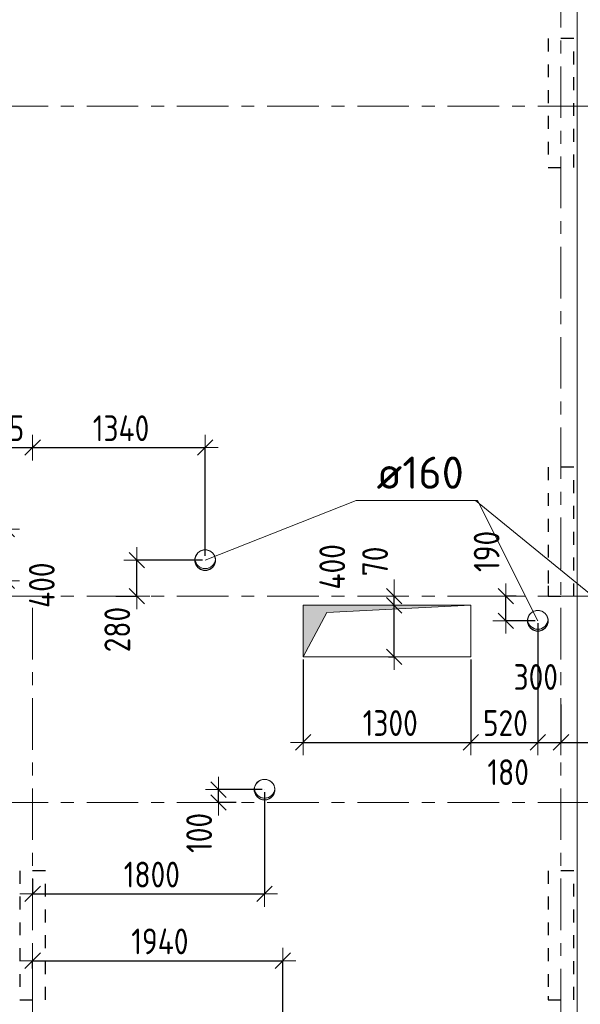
# Model space of a CAD drawing. Header units: metres. Extents: x -38 to 93, y -15 to 21.
# Tile 16 of 152: x 28.35 to 32.7, y 5.84 to 13.47. Entities that reach past the tile are written whole.
import ezdxf

# ---------------------------------------------------------------- set-up
doc = ezdxf.new("R2010")
doc.units = ezdxf.units.M
doc.header["$PDMODE"] = 65
for name, pattern in [('______11', [0.5, 0.4, -0.05, 0, -0.05]), ('______2', [0.135, 0.1, -0.035]), ('______5', [1.1, 0.8, -0.1, 0.1, -0.1])]:
    doc.linetypes.add(name, pattern=pattern)
for name, color, linetype, lineweight in [('XR$1$Осевая линия (1)', 7, '______5', 13), ('XR$3$Перекрытие (1)', 7, 'Continuous', 35), ('XR$5$Размерная линия (1)', 7, 'Continuous', 13), ('XR$5$Текст_ общее_1', 7, 'Continuous', 13)]:
    doc.layers.add(name, color=color, linetype=linetype, lineweight=lineweight)
doc.layers.add('XR$3$Макрос проема_ отверстия', color=7, linetype='Continuous', lineweight=13, true_color=0x2d2d2d)
doc.layers.add('XR$7$Стена_ бетон несущ.', color=7, linetype='Continuous', lineweight=70, true_color=0xb4b496)
doc.styles.add('ISOCPEUR', font='txt')
doc.dimstyles.new('DIMSTYLE_3', dxfattribs={"dimtxt": 0.2, "dimasz": 0.2, "dimexe": 0, "dimexo": 0, "dimgap": 0.1, "dimtad": 2, "dimdec": 0, "dimlfac": 1000, "dimrnd": 5, "dimzin": 12, "dimdsep": 46, "dimtxsty": 'ISOCPEUR', "dimblk1": 'ALL_ML_STRICH', "dimblk2": 'ALL_ML_STRICH', "dimsah": 1, "dimcen": 0, "dimclrd": 7, "dimclre": 256, "dimclrt": 7, "dimadec": 0, "dimazin": 0, "dimtfac": 1, "dimtdec": 0, "dimtix": 1, "dimtmove": 2, "dimatfit": 3, "dimfxl": 0, "dimtzin": 0, "dimlwd": 0, "dimlwe": -3, "dimarcsym": 0})
doc.dimstyles.new('DIMSTYLE_33', dxfattribs={"dimtxt": 0.2, "dimasz": 0.2, "dimexe": 0, "dimexo": 0, "dimgap": 0.1, "dimtad": 2, "dimdec": 0, "dimlfac": 1000, "dimrnd": 5, "dimzin": 12, "dimdsep": 46, "dimtxsty": 'ISOCPEUR', "dimblk1": 'ALL_ML_STRICH', "dimblk2": 'ALL_ML_STRICH', "dimsah": 1, "dimcen": 0, "dimclrd": 7, "dimclre": 256, "dimclrt": 7, "dimadec": 0, "dimazin": 0, "dimtfac": 1, "dimtdec": 0, "dimtix": 1, "dimtmove": 2, "dimatfit": 3, "dimfxl": 0, "dimtvp": 1.2, "dimtzin": 0, "dimlwd": 0, "dimlwe": -3, "dimarcsym": 0})
doc.dimstyles.new('DIMSTYLE_34', dxfattribs={"dimtxt": 0.2, "dimasz": 0.2, "dimexe": 0, "dimexo": 0, "dimgap": 0.1, "dimtad": 0, "dimdec": 0, "dimlfac": 1000, "dimrnd": 5, "dimzin": 12, "dimdsep": 46, "dimtxsty": 'ISOCPEUR', "dimblk1": 'ALL_ML_STRICH', "dimblk2": 'ALL_ML_STRICH', "dimsah": 1, "dimcen": 0, "dimclrd": 7, "dimclre": 256, "dimclrt": 7, "dimadec": 0, "dimazin": 0, "dimtfac": 1, "dimtdec": 0, "dimtix": 1, "dimtmove": 2, "dimatfit": 3, "dimfxl": 0, "dimtvp": 1.2, "dimtzin": 0, "dimlwd": 0, "dimlwe": -3, "dimarcsym": 0})

# ---------------------------------------------------------------- blocks, each defined once
blk = doc.blocks.new('NSY1')
at = {"color": 0, "linetype": 'ByBlock', "lineweight": -2}
for p, q in [((-0.01, 0.01), (0.01, 0.01)), ((-0.01, -0.01), (-0.01, 0.01)), ((-0.01, -0.01), (-0.01, 0.01)), ((-0.01, 0.01), (0.01, 0.01)), ((-0.01, 0.01), (0.01, 0.01)), ((0.01, 0.01), (-0.01, 0.01)), ((-0.01, 0.01), (-0.01, 0.01)), ((-0.01, 0.01), (-0.01, -0.01)), ((0.01, 0.01), (-0.01, 0.01)), ((0, 0), (0, 0)), ((0, 0), (0, 0)), ((0, 0), (0, 0)), ((0, 0), (0, 0)), ((0, 0), (0, 0)), ((0, 0), (0, 0)), ((0, 0), (0, 0)), ((0, 0), (0, 0)), ((0, 0), (0, 0)), ((0, 0), (0, 0)), ((0, 0), (0, 0)), ((0, 0), (0, 0)), ((0, 0), (0, 0)), ((0, 0), (0, 0)), ((0, 0), (0, 0)), ((0, 0), (0, 0)), ((0, 0), (0, 0)), ((0, 0), (0, 0)), ((0, 0), (0, 0)), ((0, 0), (0, 0)), ((0, 0), (0, 0)), ((0, 0), (0, 0)), ((0, 0), (0, 0)), ((0.01, 0.01), (0.01, -0.01)), ((0.01, 0.01), (0.01, -0.01)), ((0.01, 0.01), (0.01, 0.01)), ((0.01, -0.01), (0.01, 0.01)), ((0.01, -0.01), (-0.01, -0.01)), ((0.01, -0.01), (-0.01, -0.01)), ((-0.01, -0.01), (0.01, -0.01)), ((0, 0), (0, 0)), ((0, 0), (0, 0)), ((0, 0), (0, 0)), ((0, 0), (0, 0)), ((0, 0), (0, 0))]:
    blk.add_line(p, q, dxfattribs=at)
blk = doc.blocks.new('Отображение проема (2)', base_point=(-1.002, -49.786))
at = {"layer": 'XR$3$Макрос проема_ отверстия', "true_color": 0x000000, "transparency": 33554687}
blk.add_hatch(color=18, dxfattribs=at).paths.add_polyline_path([(-0.967, -49.384), (-1.002, -49.383), (-1.072, -49.389), (-1.139, -49.407), (-1.203, -49.437), (-1.261, -49.477), (-1.31, -49.527), (-1.351, -49.585), (-1.381, -49.648), (-1.399, -49.716), (-1.405, -49.786), (-1.399, -49.856), (-1.381, -49.924), (-1.351, -49.988), (-1.31, -50.045), (-1.261, -50.095), (-1.203, -50.135), (-1.139, -50.165), (-1.072, -50.183), (-1.002, -50.189), (-0.967, -50.188), (-1.032, -50.177), (-1.095, -50.155), (-1.153, -50.123), (-1.205, -50.082), (-1.25, -50.033), (-1.287, -49.978), (-1.313, -49.917), (-1.329, -49.852), (-1.335, -49.786), (-1.329, -49.72), (-1.313, -49.656), (-1.287, -49.595), (-1.25, -49.539), (-1.205, -49.49), (-1.153, -49.449), (-1.095, -49.417), (-1.032, -49.396)])
at = {"layer": 'XR$3$Макрос проема_ отверстия', "transparency": 33554687}
blk.add_circle((-1.002, -49.786), 0.403, dxfattribs=at)
blk.add_arc((-0.932, -49.786), 0.403, 94.9784, 265.0216, dxfattribs=at)
blk = doc.blocks.new('Отображение проема', base_point=(-1.1579, -49.3094))
at = {"layer": 'XR$3$Макрос проема_ отверстия', "true_color": 0x000000, "transparency": 33554687}
blk.add_hatch(color=18, dxfattribs=at).paths.add_polyline_path([(-1.1579, -50.1094), (-1.0448, -49.4225), (-0.3579, -49.3094), (-1.1579, -49.3094)])
at = {"layer": 'XR$3$Макрос проема_ отверстия', "transparency": 33554687}
for p, q in [((-1.1579, -50.1094), (-1.1579, -49.3094)), ((-1.1579, -49.3094), (-0.3579, -49.3094)), ((-1.0448, -49.4225), (-0.3579, -49.3094)), ((-1.1579, -50.1094), (-1.0448, -49.4225))]:
    blk.add_line(p, q, dxfattribs=at)
blk = doc.blocks.new('ALL_ML_STRICH')
at = {"color": 0, "linetype": 'ByBlock', "lineweight": -2}
for p, q in [((0, -0.5), (0, 0.5)), ((-1, 0), (0.5, 0)), ((-0.3, -0.3), (0.3, 0.3))]:
    blk.add_line(p, q, dxfattribs=at)
blk = doc.blocks.new('*D395')
at = {"layer": 'DEFPOINTS', "color": 7, "linetype": 'Continuous', "lineweight": 13, "transparency": 33554687}
for p in [(27.9473, 9.52), (27.9473, 9.12), (28.2492, 9.12)]:
    blk.add_point(p, dxfattribs=at)
at = {"layer": 'XR$5$Размерная линия (1)', "color": 9, "linetype": 'Continuous', "lineweight": -2, "true_color": 0xc7c7c7, "transparency": 33554687}
for p, q in [((27.9673, 9.52), (28.2492, 9.52)), ((27.9673, 9.12), (28.2492, 9.12))]:
    blk.add_line(p, q, dxfattribs=at)
at = {"layer": 'XR$5$Размерная линия (1)', "color": 7, "linetype": 'Continuous', "lineweight": -2, "transparency": 33554687}
blk.add_line((28.2492, 9.12), (28.2492, 9.52), dxfattribs=at)
at = {"layer": 'XR$5$Размерная линия (1)', "color": 7, "linetype": 'Continuous', "lineweight": 13, "transparency": 33554687, "xscale": 0.2, "yscale": 0.2, "zscale": 0.2}
for p, rotation in [((28.2492, 9.52), 90), ((28.2492, 9.12), 270)]:
    blk.add_blockref('ALL_ML_STRICH', p, dxfattribs=dict(at, rotation=rotation))
at = {"layer": 'XR$5$Размерная линия (1)', "color": 7, "linetype": 'Continuous', "lineweight": 13, "transparency": 33554687, "insert": (28.5214, 9.0854), "char_height": 0.2, "width": 0.5, "attachment_point": 5, "rotation": 90, "style": 'ISOCPEUR'}
blk.add_mtext('\\W0.83;\\A1;{400}', dxfattribs=at)
blk = doc.blocks.new('*D427')
at = {"layer": 'DEFPOINTS', "color": 7, "linetype": 'Continuous', "lineweight": 13, "transparency": 33554687}
for p in [(28.45, 6.1731), (28.45, 6.0918), (30.392, 5.7)]:
    blk.add_point(p, dxfattribs=at)
at = {"layer": 'XR$5$Размерная линия (1)', "color": 9, "linetype": 'Continuous', "lineweight": -2, "true_color": 0xc7c7c7, "transparency": 33554687}
for p, q in [((28.45, 6.1118), (28.45, 6.1731)), ((30.392, 5.72), (30.392, 6.1731))]:
    blk.add_line(p, q, dxfattribs=at)
at = {"layer": 'XR$5$Размерная линия (1)', "color": 7, "linetype": 'Continuous', "lineweight": -2, "transparency": 33554687}
blk.add_line((28.45, 6.1731), (30.392, 6.1731), dxfattribs=at)
at = {"layer": 'XR$5$Размерная линия (1)', "color": 7, "linetype": 'Continuous', "lineweight": 13, "transparency": 33554687, "xscale": 0.2, "yscale": 0.2, "zscale": 0.2, "rotation": 180}
blk.add_blockref('ALL_ML_STRICH', (28.45, 6.1731), dxfattribs=at)
at = {"layer": 'XR$5$Размерная линия (1)', "color": 7, "linetype": 'Continuous', "lineweight": 13, "transparency": 33554687, "xscale": 0.2, "yscale": 0.2, "zscale": 0.2}
blk.add_blockref('ALL_ML_STRICH', (30.392, 6.1731), dxfattribs=at)
at = {"layer": 'XR$5$Размерная линия (1)', "color": 7, "linetype": 'Continuous', "lineweight": 13, "transparency": 33554687, "insert": (29.4376, 6.3231), "char_height": 0.2, "width": 0.666667, "attachment_point": 5, "style": 'ISOCPEUR'}
blk.add_mtext('\\W0.83;\\A1;{1940}', dxfattribs=at)
blk = doc.blocks.new('*D434')
at = {"layer": 'DEFPOINTS', "color": 7, "linetype": 'Continuous', "lineweight": 13, "transparency": 33554687}
for p in [(31.2653, 8.93), (31.2311, 8.53), (31.2553, 8.53)]:
    blk.add_point(p, dxfattribs=at)
at = {"layer": 'XR$5$Размерная линия (1)', "color": 9, "linetype": 'Continuous', "lineweight": -2, "true_color": 0xc7c7c7, "transparency": 33554687}
for p, q in [((31.2453, 8.93), (31.2553, 8.93)), ((31.2111, 8.53), (31.2553, 8.53))]:
    blk.add_line(p, q, dxfattribs=at)
at = {"layer": 'XR$5$Размерная линия (1)', "color": 7, "linetype": 'Continuous', "lineweight": -2, "transparency": 33554687}
blk.add_line((31.2553, 8.53), (31.2553, 8.93), dxfattribs=at)
at = {"layer": 'XR$5$Размерная линия (1)', "color": 7, "linetype": 'Continuous', "lineweight": 13, "transparency": 33554687, "xscale": 0.2, "yscale": 0.2, "zscale": 0.2}
for p, rotation in [((31.2553, 8.93), 90), ((31.2553, 8.53), 270)]:
    blk.add_blockref('ALL_ML_STRICH', p, dxfattribs=dict(at, rotation=rotation))
at = {"layer": 'XR$5$Размерная линия (1)', "color": 7, "linetype": 'Continuous', "lineweight": 13, "transparency": 33554687, "insert": (30.7752, 9.228), "char_height": 0.2, "width": 0.5, "attachment_point": 5, "rotation": 90, "style": 'ISOCPEUR'}
blk.add_mtext('\\W0.83;\\A1;{400}', dxfattribs=at)
blk = doc.blocks.new('*D435')
at = {"layer": 'DEFPOINTS', "color": 7, "linetype": 'Continuous', "lineweight": 13, "transparency": 33554687}
for p in [(31.2739, 9), (31.2553, 8.93), (31.2653, 8.93)]:
    blk.add_point(p, dxfattribs=at)
at = {"layer": 'XR$5$Размерная линия (1)', "color": 9, "linetype": 'Continuous', "lineweight": -2, "true_color": 0xc7c7c7, "transparency": 33554687}
for p, q in [((31.2539, 9), (31.2553, 9)), ((31.2453, 8.93), (31.2553, 8.93))]:
    blk.add_line(p, q, dxfattribs=at)
at = {"layer": 'XR$5$Размерная линия (1)', "color": 7, "linetype": 'Continuous', "lineweight": -2, "transparency": 33554687}
blk.add_line((31.2553, 8.93), (31.2553, 9), dxfattribs=at)
at = {"layer": 'XR$5$Размерная линия (1)', "color": 7, "linetype": 'Continuous', "lineweight": 13, "transparency": 33554687, "xscale": 0.2, "yscale": 0.2, "zscale": 0.2}
for p, rotation in [((31.2553, 8.93), 270), ((31.2553, 9), 90)]:
    blk.add_blockref('ALL_ML_STRICH', p, dxfattribs=dict(at, rotation=rotation))
at = {"layer": 'XR$5$Размерная линия (1)', "color": 7, "linetype": 'Continuous', "lineweight": 13, "transparency": 33554687, "insert": (31.1075, 9.2701), "char_height": 0.2, "width": 0.333333, "attachment_point": 5, "rotation": 90, "style": 'ISOCPEUR'}
blk.add_mtext('\\W0.83;\\A1;{70}', dxfattribs=at)
blk = doc.blocks.new('*D514')
at = {"layer": 'DEFPOINTS', "color": 7, "linetype": 'Continuous', "lineweight": 13, "transparency": 33554687}
for p in [(32.221, 9), (32.1217, 8.81), (32.37, 8.81)]:
    blk.add_point(p, dxfattribs=at)
at = {"layer": 'XR$5$Размерная линия (1)', "color": 9, "linetype": 'Continuous', "lineweight": -2, "true_color": 0xc7c7c7, "transparency": 33554687}
for p, q in [((32.201, 9), (32.1217, 9)), ((32.35, 8.81), (32.1217, 8.81))]:
    blk.add_line(p, q, dxfattribs=at)
at = {"layer": 'XR$5$Размерная линия (1)', "color": 7, "linetype": 'Continuous', "lineweight": -2, "transparency": 33554687}
blk.add_line((32.1217, 8.81), (32.1217, 9), dxfattribs=at)
at = {"layer": 'XR$5$Размерная линия (1)', "color": 7, "linetype": 'Continuous', "lineweight": 13, "transparency": 33554687, "xscale": 0.2, "yscale": 0.2, "zscale": 0.2}
for p, rotation in [((32.1217, 9), 90), ((32.1217, 8.81), 270)]:
    blk.add_blockref('ALL_ML_STRICH', p, dxfattribs=dict(at, rotation=rotation))
at = {"layer": 'XR$5$Размерная линия (1)', "color": 7, "linetype": 'Continuous', "lineweight": 13, "transparency": 33554687, "insert": (31.9731, 9.3475), "char_height": 0.2, "width": 0.5, "attachment_point": 5, "rotation": 90, "style": 'ISOCPEUR'}
blk.add_mtext('\\W0.83;\\A1;{190}', dxfattribs=at)
blk = doc.blocks.new('*D516')
at = {"layer": 'DEFPOINTS', "color": 7, "linetype": 'Continuous', "lineweight": 13, "transparency": 33554687}
for p in [(29.789, 9.28), (29.0768, 9), (29.2585, 9)]:
    blk.add_point(p, dxfattribs=at)
at = {"layer": 'XR$5$Размерная линия (1)', "color": 9, "linetype": 'Continuous', "lineweight": -2, "true_color": 0xc7c7c7, "transparency": 33554687}
for p, q in [((29.769, 9.28), (29.2585, 9.28)), ((29.0968, 9), (29.2585, 9))]:
    blk.add_line(p, q, dxfattribs=at)
at = {"layer": 'XR$5$Размерная линия (1)', "color": 7, "linetype": 'Continuous', "lineweight": -2, "transparency": 33554687}
blk.add_line((29.2585, 9), (29.2585, 9.28), dxfattribs=at)
at = {"layer": 'XR$5$Размерная линия (1)', "color": 7, "linetype": 'Continuous', "lineweight": 13, "transparency": 33554687, "xscale": 0.2, "yscale": 0.2, "zscale": 0.2}
for p, rotation in [((29.2585, 9.28), 90), ((29.2585, 9), 270)]:
    blk.add_blockref('ALL_ML_STRICH', p, dxfattribs=dict(at, rotation=rotation))
at = {"layer": 'XR$5$Размерная линия (1)', "color": 7, "linetype": 'Continuous', "lineweight": 13, "transparency": 33554687, "insert": (29.107, 8.7413), "char_height": 0.2, "width": 0.5, "attachment_point": 5, "rotation": 90, "style": 'ISOCPEUR'}
blk.add_mtext('\\W0.83;\\A1;{280}', dxfattribs=at)
blk = doc.blocks.new('*D575')
at = {"layer": 'DEFPOINTS', "color": 7, "linetype": 'Continuous', "lineweight": 13, "transparency": 33554687}
for p in [(30.2501, 7.5), (29.8925, 7.4), (30.0507, 7.4)]:
    blk.add_point(p, dxfattribs=at)
at = {"layer": 'XR$5$Размерная линия (1)', "color": 9, "linetype": 'Continuous', "lineweight": -2, "true_color": 0xc7c7c7, "transparency": 33554687}
for p, q in [((30.2301, 7.5), (29.8925, 7.5)), ((30.0307, 7.4), (29.8925, 7.4))]:
    blk.add_line(p, q, dxfattribs=at)
at = {"layer": 'XR$5$Размерная линия (1)', "color": 7, "linetype": 'Continuous', "lineweight": -2, "transparency": 33554687}
blk.add_line((29.8925, 7.4), (29.8925, 7.5), dxfattribs=at)
at = {"layer": 'XR$5$Размерная линия (1)', "color": 7, "linetype": 'Continuous', "lineweight": 13, "transparency": 33554687, "xscale": 0.2, "yscale": 0.2, "zscale": 0.2}
for p, rotation in [((29.8925, 7.4), 270), ((29.8925, 7.5), 90)]:
    blk.add_blockref('ALL_ML_STRICH', p, dxfattribs=dict(at, rotation=rotation))
at = {"layer": 'XR$5$Размерная линия (1)', "color": 7, "linetype": 'Continuous', "lineweight": 13, "transparency": 33554687, "insert": (29.7421, 7.1641), "char_height": 0.2, "width": 0.5, "attachment_point": 5, "rotation": 90, "style": 'ISOCPEUR'}
blk.add_mtext('\\W0.83;\\A1;{100}', dxfattribs=at)
blk = doc.blocks.new('*D576')
at = {"layer": 'DEFPOINTS', "color": 7, "linetype": 'Continuous', "lineweight": 13, "transparency": 33554687}
for p in [(30.2501, 7.5), (28.45, 6.8275), (28.45, 6.6911)]:
    blk.add_point(p, dxfattribs=at)
at = {"layer": 'XR$5$Размерная линия (1)', "color": 9, "linetype": 'Continuous', "lineweight": -2, "true_color": 0xc7c7c7, "transparency": 33554687}
for p, q in [((30.2501, 7.48), (30.2501, 6.6911)), ((28.45, 6.8075), (28.45, 6.6911))]:
    blk.add_line(p, q, dxfattribs=at)
at = {"layer": 'XR$5$Размерная линия (1)', "color": 7, "linetype": 'Continuous', "lineweight": -2, "transparency": 33554687}
blk.add_line((28.45, 6.6911), (30.2501, 6.6911), dxfattribs=at)
at = {"layer": 'XR$5$Размерная линия (1)', "color": 7, "linetype": 'Continuous', "lineweight": 13, "transparency": 33554687, "xscale": 0.2, "yscale": 0.2, "zscale": 0.2, "rotation": 180}
blk.add_blockref('ALL_ML_STRICH', (28.45, 6.6911), dxfattribs=at)
at = {"layer": 'XR$5$Размерная линия (1)', "color": 7, "linetype": 'Continuous', "lineweight": 13, "transparency": 33554687, "xscale": 0.2, "yscale": 0.2, "zscale": 0.2}
blk.add_blockref('ALL_ML_STRICH', (30.2501, 6.6911), dxfattribs=at)
at = {"layer": 'XR$5$Размерная линия (1)', "color": 7, "linetype": 'Continuous', "lineweight": 13, "transparency": 33554687, "insert": (29.375, 6.8411), "char_height": 0.2, "width": 0.666667, "attachment_point": 5, "style": 'ISOCPEUR'}
blk.add_mtext('\\W0.83;\\A1;{1800}', dxfattribs=at)
blk = doc.blocks.new('*D613')
at = {"layer": 'DEFPOINTS', "color": 7, "linetype": 'Continuous', "lineweight": 13, "transparency": 33554687}
for p in [(30.55, 8.53), (31.85, 8.53), (30.55, 7.8665)]:
    blk.add_point(p, dxfattribs=at)
at = {"layer": 'XR$5$Размерная линия (1)', "color": 9, "linetype": 'Continuous', "lineweight": -2, "true_color": 0xc7c7c7, "transparency": 33554687}
for p, q in [((30.55, 8.51), (30.55, 7.8665)), ((31.85, 8.51), (31.85, 7.8665))]:
    blk.add_line(p, q, dxfattribs=at)
at = {"layer": 'XR$5$Размерная линия (1)', "color": 7, "linetype": 'Continuous', "lineweight": -2, "transparency": 33554687}
blk.add_line((30.55, 7.8665), (31.85, 7.8665), dxfattribs=at)
at = {"layer": 'XR$5$Размерная линия (1)', "color": 7, "linetype": 'Continuous', "lineweight": 13, "transparency": 33554687, "xscale": 0.2, "yscale": 0.2, "zscale": 0.2, "rotation": 180}
blk.add_blockref('ALL_ML_STRICH', (30.55, 7.8665), dxfattribs=at)
at = {"layer": 'XR$5$Размерная линия (1)', "color": 7, "linetype": 'Continuous', "lineweight": 13, "transparency": 33554687, "xscale": 0.2, "yscale": 0.2, "zscale": 0.2}
blk.add_blockref('ALL_ML_STRICH', (31.85, 7.8665), dxfattribs=at)
at = {"layer": 'XR$5$Размерная линия (1)', "color": 7, "linetype": 'Continuous', "lineweight": 13, "transparency": 33554687, "insert": (31.225, 8.0165), "char_height": 0.2, "width": 0.666667, "attachment_point": 5, "style": 'ISOCPEUR'}
blk.add_mtext('\\W0.83;\\A1;{1300}', dxfattribs=at)
blk = doc.blocks.new('*D614')
at = {"layer": 'DEFPOINTS', "color": 7, "linetype": 'Continuous', "lineweight": 13, "transparency": 33554687}
for p in [(32.37, 8.81), (31.85, 8.53), (31.85, 7.8665)]:
    blk.add_point(p, dxfattribs=at)
at = {"layer": 'XR$5$Размерная линия (1)', "color": 9, "linetype": 'Continuous', "lineweight": -2, "true_color": 0xc7c7c7, "transparency": 33554687}
for p, q in [((32.37, 8.79), (32.37, 7.8665)), ((31.85, 8.51), (31.85, 7.8665))]:
    blk.add_line(p, q, dxfattribs=at)
at = {"layer": 'XR$5$Размерная линия (1)', "color": 7, "linetype": 'Continuous', "lineweight": -2, "transparency": 33554687}
blk.add_line((31.85, 7.8665), (32.37, 7.8665), dxfattribs=at)
at = {"layer": 'XR$5$Размерная линия (1)', "color": 7, "linetype": 'Continuous', "lineweight": 13, "transparency": 33554687, "xscale": 0.2, "yscale": 0.2, "zscale": 0.2, "rotation": 180}
blk.add_blockref('ALL_ML_STRICH', (31.85, 7.8665), dxfattribs=at)
at = {"layer": 'XR$5$Размерная линия (1)', "color": 7, "linetype": 'Continuous', "lineweight": 13, "transparency": 33554687, "xscale": 0.2, "yscale": 0.2, "zscale": 0.2}
blk.add_blockref('ALL_ML_STRICH', (32.37, 7.8665), dxfattribs=at)
at = {"layer": 'XR$5$Размерная линия (1)', "color": 7, "linetype": 'Continuous', "lineweight": 13, "transparency": 33554687, "insert": (32.1183, 8.0165), "char_height": 0.2, "width": 0.5, "attachment_point": 5, "style": 'ISOCPEUR'}
blk.add_mtext('\\W0.83;\\A1;{520}', dxfattribs=at)
blk = doc.blocks.new('*D615')
at = {"layer": 'DEFPOINTS', "color": 7, "linetype": 'Continuous', "lineweight": 13, "transparency": 33554687}
for p in [(32.37, 8.81), (32.55, 8.18), (32.37, 7.8665)]:
    blk.add_point(p, dxfattribs=at)
at = {"layer": 'XR$5$Размерная линия (1)', "color": 9, "linetype": 'Continuous', "lineweight": -2, "true_color": 0xc7c7c7, "transparency": 33554687}
for p, q in [((32.37, 8.79), (32.37, 7.8665)), ((32.55, 8.16), (32.55, 7.8665))]:
    blk.add_line(p, q, dxfattribs=at)
at = {"layer": 'XR$5$Размерная линия (1)', "color": 7, "linetype": 'Continuous', "lineweight": -2, "transparency": 33554687}
blk.add_line((32.37, 7.8665), (32.55, 7.8665), dxfattribs=at)
at = {"layer": 'XR$5$Размерная линия (1)', "color": 7, "linetype": 'Continuous', "lineweight": 13, "transparency": 33554687, "xscale": 0.2, "yscale": 0.2, "zscale": 0.2, "rotation": 180}
blk.add_blockref('ALL_ML_STRICH', (32.37, 7.8665), dxfattribs=at)
at = {"layer": 'XR$5$Размерная линия (1)', "color": 7, "linetype": 'Continuous', "lineweight": 13, "transparency": 33554687, "xscale": 0.2, "yscale": 0.2, "zscale": 0.2}
blk.add_blockref('ALL_ML_STRICH', (32.55, 7.8665), dxfattribs=at)
at = {"layer": 'XR$5$Размерная линия (1)', "color": 7, "linetype": 'Continuous', "lineweight": 13, "transparency": 33554687, "insert": (32.1401, 7.6354), "char_height": 0.2, "width": 0.5, "attachment_point": 5, "style": 'ISOCPEUR'}
blk.add_mtext('\\W0.83;\\A1;{180}', dxfattribs=at)
blk = doc.blocks.new('*D616')
at = {"layer": 'DEFPOINTS', "color": 7, "linetype": 'Continuous', "lineweight": 13, "transparency": 33554687}
for p in [(32.85, 8.319), (32.55, 8.18), (32.55, 7.8665)]:
    blk.add_point(p, dxfattribs=at)
at = {"layer": 'XR$5$Размерная линия (1)', "color": 9, "linetype": 'Continuous', "lineweight": -2, "true_color": 0xc7c7c7, "transparency": 33554687}
for p, q in [((32.85, 8.299), (32.85, 7.8665)), ((32.55, 8.16), (32.55, 7.8665))]:
    blk.add_line(p, q, dxfattribs=at)
at = {"layer": 'XR$5$Размерная линия (1)', "color": 7, "linetype": 'Continuous', "lineweight": -2, "transparency": 33554687}
blk.add_line((32.55, 7.8665), (32.85, 7.8665), dxfattribs=at)
at = {"layer": 'XR$5$Размерная линия (1)', "color": 7, "linetype": 'Continuous', "lineweight": 13, "transparency": 33554687, "xscale": 0.2, "yscale": 0.2, "zscale": 0.2, "rotation": 180}
blk.add_blockref('ALL_ML_STRICH', (32.55, 7.8665), dxfattribs=at)
at = {"layer": 'XR$5$Размерная линия (1)', "color": 7, "linetype": 'Continuous', "lineweight": 13, "transparency": 33554687, "xscale": 0.2, "yscale": 0.2, "zscale": 0.2}
blk.add_blockref('ALL_ML_STRICH', (32.85, 7.8665), dxfattribs=at)
at = {"layer": 'XR$5$Размерная линия (1)', "color": 7, "linetype": 'Continuous', "lineweight": 13, "transparency": 33554687, "insert": (32.3544, 8.3737), "char_height": 0.2, "width": 0.5, "attachment_point": 5, "style": 'ISOCPEUR'}
blk.add_mtext('\\W0.83;\\A1;{300}', dxfattribs=at)
blk = doc.blocks.new('*D623')
at = {"layer": 'DEFPOINTS', "color": 7, "linetype": 'Continuous', "lineweight": 13, "transparency": 33554687}
for p in [(28.45, 10.1935), (27.9473, 10.153), (27.9473, 9.52)]:
    blk.add_point(p, dxfattribs=at)
at = {"layer": 'XR$5$Размерная линия (1)', "color": 9, "linetype": 'Continuous', "lineweight": -2, "true_color": 0xc7c7c7, "transparency": 33554687}
for p, q in [((28.45, 10.1735), (28.45, 10.153)), ((27.9473, 9.54), (27.9473, 10.153))]:
    blk.add_line(p, q, dxfattribs=at)
at = {"layer": 'XR$5$Размерная линия (1)', "color": 7, "linetype": 'Continuous', "lineweight": -2, "transparency": 33554687}
blk.add_line((27.9473, 10.153), (28.45, 10.153), dxfattribs=at)
at = {"layer": 'XR$5$Размерная линия (1)', "color": 7, "linetype": 'Continuous', "lineweight": 13, "transparency": 33554687, "xscale": 0.2, "yscale": 0.2, "zscale": 0.2, "rotation": 180}
blk.add_blockref('ALL_ML_STRICH', (27.9473, 10.153), dxfattribs=at)
at = {"layer": 'XR$5$Размерная линия (1)', "color": 7, "linetype": 'Continuous', "lineweight": 13, "transparency": 33554687, "xscale": 0.2, "yscale": 0.2, "zscale": 0.2}
blk.add_blockref('ALL_ML_STRICH', (28.45, 10.153), dxfattribs=at)
at = {"layer": 'XR$5$Размерная линия (1)', "color": 7, "linetype": 'Continuous', "lineweight": 13, "transparency": 33554687, "insert": (28.207, 10.303), "char_height": 0.2, "width": 0.5, "attachment_point": 5, "style": 'ISOCPEUR'}
blk.add_mtext('\\W0.83;\\A1;{505}', dxfattribs=at)
blk = doc.blocks.new('*D624')
at = {"layer": 'DEFPOINTS', "color": 7, "linetype": 'Continuous', "lineweight": 13, "transparency": 33554687}
for p in [(28.45, 10.1935), (28.45, 10.153), (29.789, 9.2938)]:
    blk.add_point(p, dxfattribs=at)
at = {"layer": 'XR$5$Размерная линия (1)', "color": 9, "linetype": 'Continuous', "lineweight": -2, "true_color": 0xc7c7c7, "transparency": 33554687}
for p, q in [((28.45, 10.1735), (28.45, 10.153)), ((29.789, 9.3138), (29.789, 10.153))]:
    blk.add_line(p, q, dxfattribs=at)
at = {"layer": 'XR$5$Размерная линия (1)', "color": 7, "linetype": 'Continuous', "lineweight": -2, "transparency": 33554687}
blk.add_line((28.45, 10.153), (29.789, 10.153), dxfattribs=at)
at = {"layer": 'XR$5$Размерная линия (1)', "color": 7, "linetype": 'Continuous', "lineweight": 13, "transparency": 33554687, "xscale": 0.2, "yscale": 0.2, "zscale": 0.2, "rotation": 180}
blk.add_blockref('ALL_ML_STRICH', (28.45, 10.153), dxfattribs=at)
at = {"layer": 'XR$5$Размерная линия (1)', "color": 7, "linetype": 'Continuous', "lineweight": 13, "transparency": 33554687, "xscale": 0.2, "yscale": 0.2, "zscale": 0.2}
blk.add_blockref('ALL_ML_STRICH', (29.789, 10.153), dxfattribs=at)
at = {"layer": 'XR$5$Размерная линия (1)', "color": 7, "linetype": 'Continuous', "lineweight": 13, "transparency": 33554687, "insert": (29.1362, 10.303), "char_height": 0.2, "width": 0.666667, "attachment_point": 5, "style": 'ISOCPEUR'}
blk.add_mtext('\\W0.83;\\A1;{1340}', dxfattribs=at)

msp = doc.modelspace()

# ---------------------------------------------------------------- linework, layer by layer
at = {"color": 7, "linetype": 'Continuous', "lineweight": 13, "transparency": 33554687}
for p, q in [((33.03, 8.81), (31.8876, 9.7416)), ((32.37, 8.81), (31.9009, 9.7416))]:
    msp.add_line(p, q, dxfattribs=at)
msp.add_lwpolyline([(29.789, 9.28), (30.9609, 9.7416), (31.9009, 9.7416)], dxfattribs=at)
at = {"layer": 'XR$1$Осевая линия (1)', "color": 253, "linetype": '______11', "lineweight": 13, "true_color": 0xa0a0a0, "transparency": 33554687}
for p, q in [((32.55, -3.39), (32.55, 19.78)), ((-2.63, 12.8), (62.6, 12.8)), ((-2.63, 9), (62.6, 9)), ((28.45, -3.39), (28.45, 8.92)), ((-2.63, 7.4), (62.6, 7.4))]:
    msp.add_line(p, q, dxfattribs=at)
at = {"layer": 'XR$3$Перекрытие (1)', "color": 7, "linetype": 'Continuous', "lineweight": 13, "transparency": 33554687}
for p, q in [((32.675, -0.25), (32.675, 16.65)), ((29.732, 9.337), (29.7172, 9.3166)), ((29.7524, 9.3519), (29.732, 9.337)), ((29.7764, 9.3597), (29.7524, 9.3519)), ((29.8017, 9.3597), (29.7764, 9.3597)), ((29.8257, 9.3519), (29.8017, 9.3597)), ((29.8461, 9.337), (29.8257, 9.3519)), ((29.8609, 9.3166), (29.8461, 9.337)), ((29.7172, 9.3166), (29.7094, 9.2926)), ((29.7094, 9.2926), (29.7094, 9.2674)), ((29.7094, 9.2674), (29.7172, 9.2434)), ((29.7172, 9.2434), (29.732, 9.223)), ((29.8461, 9.223), (29.8609, 9.2434)), ((29.8687, 9.2926), (29.8609, 9.3166)), ((29.8609, 9.2434), (29.8687, 9.2674)), ((29.8687, 9.2674), (29.8687, 9.2926)), ((29.732, 9.223), (29.7524, 9.2081)), ((29.7524, 9.2081), (29.7764, 9.2003)), ((29.7764, 9.2003), (29.8017, 9.2003)), ((29.8017, 9.2003), (29.8257, 9.2081)), ((29.8257, 9.2081), (29.8461, 9.223)), ((31.8499, 8.93), (30.5499, 8.9298)), ((30.5499, 8.9298), (30.55, 8.5298)), ((31.85, 8.53), (31.8499, 8.93)), ((32.313, 8.867), (32.2981, 8.8466)), ((32.3334, 8.8819), (32.313, 8.867)), ((32.3574, 8.8897), (32.3334, 8.8819)), ((32.3826, 8.8897), (32.3574, 8.8897)), ((32.4066, 8.8819), (32.3826, 8.8897)), ((32.427, 8.867), (32.4066, 8.8819)), ((32.4419, 8.8466), (32.427, 8.867)), ((32.2981, 8.8466), (32.2903, 8.8226)), ((32.2903, 8.8226), (32.2903, 8.7974)), ((32.2903, 8.7974), (32.2981, 8.7734)), ((32.4497, 8.8226), (32.4419, 8.8466)), ((32.4419, 8.7734), (32.4497, 8.7974)), ((32.4497, 8.7974), (32.4497, 8.8226)), ((32.2981, 8.7734), (32.313, 8.753)), ((32.313, 8.753), (32.3334, 8.7381)), ((32.3334, 8.7381), (32.3574, 8.7303)), ((32.3574, 8.7303), (32.3826, 8.7303)), ((32.3826, 8.7303), (32.4066, 8.7381)), ((32.4066, 8.7381), (32.427, 8.753)), ((32.427, 8.753), (32.4419, 8.7734)), ((30.55, 8.5298), (31.85, 8.53)), ((30.2135, 7.5719), (30.1931, 7.557)), ((30.2375, 7.5797), (30.2135, 7.5719)), ((30.2627, 7.5797), (30.2375, 7.5797)), ((30.2867, 7.5719), (30.2627, 7.5797)), ((30.3071, 7.557), (30.2867, 7.5719)), ((30.1782, 7.5366), (30.1704, 7.5126)), ((30.1704, 7.5126), (30.1704, 7.4874)), ((30.1704, 7.4874), (30.1782, 7.4634)), ((30.1931, 7.557), (30.1782, 7.5366)), ((30.322, 7.5366), (30.3071, 7.557)), ((30.3298, 7.5126), (30.322, 7.5366)), ((30.322, 7.4634), (30.3298, 7.4874)), ((30.3298, 7.4874), (30.3298, 7.5126)), ((30.1782, 7.4634), (30.1931, 7.443)), ((30.1931, 7.443), (30.2135, 7.4281)), ((30.2135, 7.4281), (30.2375, 7.4203)), ((30.2375, 7.4203), (30.2627, 7.4203)), ((30.2627, 7.4203), (30.2867, 7.4281)), ((30.2867, 7.4281), (30.3071, 7.443)), ((30.3071, 7.443), (30.322, 7.4634))]:
    msp.add_line(p, q, dxfattribs=at)
at = {"layer": 'XR$7$Стена_ бетон несущ.', "color": 253, "linetype": '______2', "lineweight": -3, "true_color": 0xa0a0a0, "transparency": 33554687}
for p, q in [((32.45, 13.325), (32.45, 12.325)), ((32.65, 13.325), (32.45, 13.325)), ((32.65, 12.325), (32.65, 13.325)), ((32.45, 12.325), (32.65, 12.325)), ((32.45, 10), (32.45, 9.08)), ((32.65, 10), (32.45, 10)), ((32.65, 9), (32.65, 10)), ((32.45, 9.08), (32.45, 9)), ((32.45, 9), (32.65, 9)), ((28.55, 6.87), (28.35, 6.87)), ((28.35, 6.87), (28.35, 5.87)), ((28.55, 5.87), (28.55, 6.87)), ((32.65, 6.87), (32.45, 6.87)), ((32.45, 6.87), (32.45, 5.8989)), ((32.65, 5.87), (32.65, 6.87)), ((32.45, 5.8989), (32.45, 5.87)), ((28.35, 5.87), (28.55, 5.87)), ((32.45, 5.87), (32.65, 5.87))]:
    msp.add_line(p, q, dxfattribs=at)

# ---------------------------------------------------------------- block references
at = {"layer": 'XR$3$Макрос проема_ отверстия', "transparency": 33554687}
for name, p, xscale, yscale, rotation in [('Отображение проема (2)', (29.789, 9.28), 0.1975376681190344, 0.1975376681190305, 90), ('Отображение проема', (30.5499, 8.9298), 1.625, 0.5000000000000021, 0.009914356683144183), ('Отображение проема (2)', (32.37, 8.81), 0.1975376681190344, 0.1975376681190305, 90), ('Отображение проема (2)', (30.2501, 7.5), 0.1975376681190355, 0.1975376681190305, 90)]:
    msp.add_blockref(name, p, dxfattribs=dict(at, xscale=xscale, yscale=yscale, rotation=rotation))
at = {"layer": 'XR$3$Перекрытие (1)', "color": 7, "linetype": 'Continuous', "lineweight": 13, "transparency": 33554687, "xscale": 0.01999999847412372, "yscale": 0.01999999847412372, "zscale": 0.01999999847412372}
for p in [(29.789, 9.28), (32.37, 8.81), (30.2501, 7.5)]:
    msp.add_blockref('NSY1', p, dxfattribs=at)

# ---------------------------------------------------------------- texts
at = {"layer": 'XR$5$Текст_ общее_1', "color": 7, "linetype": 'Continuous', "lineweight": 13, "transparency": 33554687, "insert": (31.1188, 9.9583), "char_height": 0.25, "width": 0.809375, "attachment_point": 4, "style": 'ISOCPEUR'}
msp.add_mtext('\\A1;{\\fISOCPEUR|i0|b0;\\H0.250000;\\W1.000000;\\C7;ø160}\\P', dxfattribs=at)

# ---------------------------------------------------------------- dimensions: what is measured, and where the dimension line sits
at = {"layer": 'XR$5$Размерная линия (1)', "color": 7, "linetype": 'Continuous', "lineweight": 13, "transparency": 33554687}
for base, p1, p2, dimstyle, picture, middle in [((28.45, 10.153), (27.9473, 9.54), (28.45, 10.1735), 'DIMSTYLE_3', '*D623', (28.207, 10.303)), ((29.789, 10.153), (28.45, 10.1735), (29.789, 9.3138), 'DIMSTYLE_3', '*D624', (29.1362, 10.303)), ((32.37, 7.8665), (31.85, 8.51), (32.37, 8.79), 'DIMSTYLE_3', '*D614', (32.1183, 8.0165)), ((32.55, 7.8665), (32.37, 8.79), (32.55, 8.16), 'DIMSTYLE_34', '*D615', (32.1401, 7.6354)), ((31.85, 7.8665), (30.55, 8.51), (31.85, 8.51), 'DIMSTYLE_3', '*D613', (31.225, 8.0165)), ((32.85, 7.8665), (32.55, 8.16), (32.85, 8.299), 'DIMSTYLE_33', '*D616', (32.3544, 8.3737)), ((30.2501, 6.6911), (28.45, 6.8075), (30.2501, 7.48), 'DIMSTYLE_3', '*D576', (29.375, 6.8411)), ((30.392, 6.1731), (28.45, 6.1118), (30.392, 5.72), 'DIMSTYLE_3', '*D427', (29.4376, 6.3231))]:
    dim = msp.add_linear_dim(base=base, p1=p1, p2=p2, dimstyle=dimstyle, override={"dimpost": '<>', "dimclrd": 7, "dimclre": 9, "dimclrt": 7, "dimlwd": 0, "dimlwe": 65533}, dxfattribs=at)
    dim.commit()
    dim.dimension.update_dxf_attribs({"geometry": picture, "text_midpoint": middle, "dimtype": 160})
for base, p1, p2, dimstyle, picture, middle in [((28.2492, 9.52), (27.9673, 9.12), (27.9673, 9.52), 'DIMSTYLE_34', '*D395', (28.5214, 9.0854)), ((32.1217, 9), (32.35, 8.81), (32.201, 9), 'DIMSTYLE_33', '*D514', (31.9731, 9.3475)), ((31.2553, 8.93), (31.2111, 8.53), (31.2453, 8.93), 'DIMSTYLE_33', '*D434', (30.7752, 9.228)), ((31.2553, 9), (31.2453, 8.93), (31.2539, 9), 'DIMSTYLE_33', '*D435', (31.1075, 9.2701)), ((29.2585, 9.28), (29.0968, 9), (29.769, 9.28), 'DIMSTYLE_33', '*D516', (29.107, 8.7413)), ((29.8925, 7.5), (30.0307, 7.4), (30.2301, 7.5), 'DIMSTYLE_33', '*D575', (29.7421, 7.1641))]:
    dim = msp.add_linear_dim(base=base, p1=p1, p2=p2, angle=90, dimstyle=dimstyle, override={"dimpost": '<>', "dimclrd": 7, "dimclre": 9, "dimclrt": 7, "dimlwd": 0, "dimlwe": 65533}, dxfattribs=at)
    dim.commit()
    dim.dimension.update_dxf_attribs({"geometry": picture, "text_midpoint": middle, "dimtype": 160})

doc.saveas('drawing.dxf')
